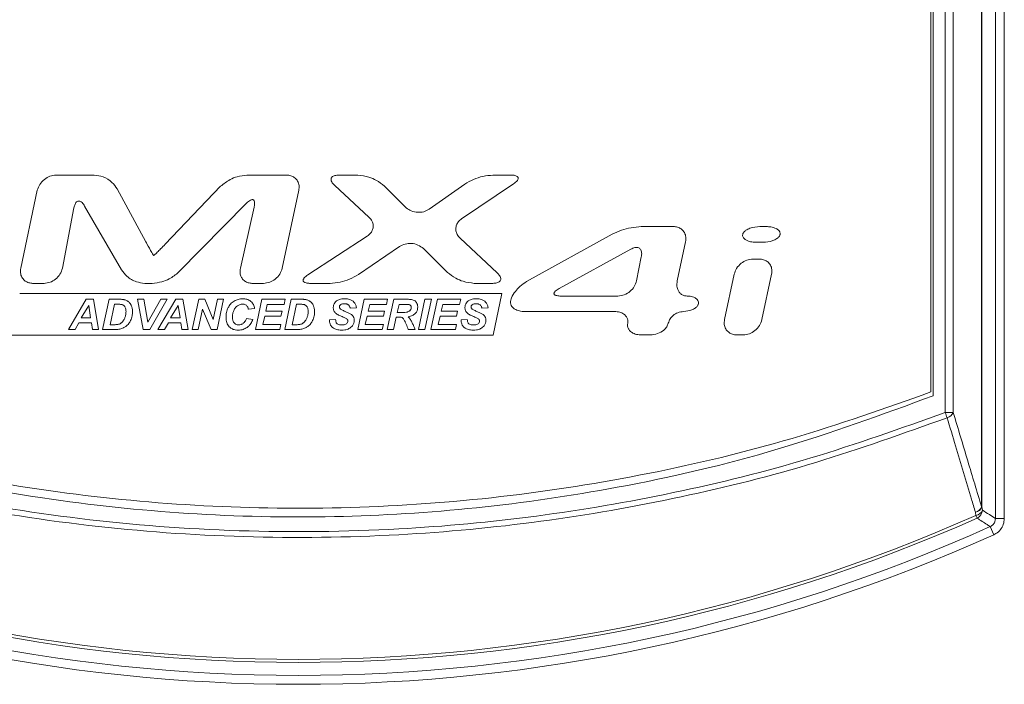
# Model space of a CAD drawing. Header units: millimetres. Extents: x 0 to 2100, y 0 to 1485.
# Tile 43 of 123: x 353 to 422, y 1054 to 1100. Entities that reach past the tile are written whole.
import ezdxf

# ---------------------------------------------------------------- set-up
doc = ezdxf.new("R2010")
doc.units = ezdxf.units.MM
doc.header["$LTSCALE"] = 5

msp = doc.modelspace()

# ---------------------------------------------------------------- linework, layer by layer
at = {"color": 7, "linetype": 'Continuous', "lineweight": 15}
for p, q in [((421.11, 1065.893), (421.11, 1239.731)), ((421.725, 1239.731), (421.725, 1065.893)), ((420.151, 1066.693), (420.151, 1238.796)), ((420.176, 1238.796), (420.176, 1066.693)), ((417.627, 1073.247), (417.627, 1236.829)), ((418.184, 1236.829), (418.184, 1073.247)), ((416.797, 1236.033), (416.797, 1074.405)), ((416.639, 1074.668), (416.639, 1235.607)), ((358.608, 1089.713), (355.962, 1089.713)), ((371.943, 1089.713), (369.195, 1089.713)), ((376.888, 1089.712), (375.579, 1089.712)), ((387.508, 1089.712), (386.26, 1089.712)), ((354.66, 1088.658), (353.512, 1083.257)), ((362.185, 1085.088), (360.199, 1088.764)), ((367.371, 1088.934), (363.524, 1084.918)), ((371.65, 1083.257), (372.797, 1088.658)), ((375.294, 1088.982), (377.657, 1086.806)), ((380.197, 1087.49), (378.73, 1088.951)), ((384.301, 1089.09), (381.841, 1087.351)), ((384.086, 1086.679), (387.692, 1089.11)), ((356.407, 1083.262), (357.2, 1087.437)), ((357.94, 1087.562), (360.49, 1083.137)), ((364.461, 1082.971), (369.177, 1087.762)), ((369.696, 1087.478), (368.744, 1083.255)), ((398.767, 1086.141), (396.545, 1086.141)), ((405.211, 1086.141), (404.774, 1086.141)), ((377.547, 1085.486), (373.422, 1082.793)), ((386.547, 1082.94), (383.981, 1085.339)), ((394.524, 1085.618), (388.598, 1082.329)), ((399.045, 1082.377), (399.621, 1085.087)), ((376.936, 1082.812), (379.781, 1084.758)), ((381.44, 1084.611), (383.12, 1082.959)), ((390.848, 1081.841), (395.82, 1084.574)), ((404.542, 1085.049), (404.979, 1085.049)), ((396.551, 1084.036), (396.217, 1082.379)), ((404.733, 1083.889), (404.295, 1083.889)), ((402.993, 1082.834), (402.323, 1079.685)), ((404.918, 1079.685), (405.586, 1082.834)), ((354.365, 1082.203), (355.127, 1082.203)), ((362.107, 1082.203), (362.626, 1082.203)), ((369.586, 1082.203), (370.347, 1082.203)), ((373.598, 1082.203), (374.968, 1082.203)), ((384.968, 1082.203), (386.256, 1082.203)), ((353.438, 1081.499), (386.877, 1081.499)), ((358.058, 1081.099), (356.827, 1078.998)), ((358.556, 1081.099), (358.058, 1081.099)), ((358.91, 1078.998), (358.556, 1081.099)), ((359.647, 1081.099), (359.191, 1078.998)), ((360.234, 1081.099), (359.647, 1081.099)), ((362.048, 1081.099), (361.601, 1081.099)), ((361.601, 1081.099), (361.991, 1078.998)), ((362.324, 1079.509), (362.048, 1081.099)), ((363.226, 1081.099), (362.324, 1079.509)), ((362.47, 1078.998), (363.67, 1081.099)), ((364.261, 1081.099), (363.029, 1078.998)), ((363.67, 1081.099), (363.226, 1081.099)), ((364.759, 1081.099), (364.261, 1081.099)), ((365.112, 1078.998), (364.759, 1081.099)), ((365.852, 1081.099), (365.398, 1078.998)), ((366.271, 1081.099), (365.852, 1081.099)), ((366.861, 1079.693), (366.271, 1081.099)), ((367.166, 1081.099), (366.861, 1079.693)), ((367.127, 1078.998), (367.582, 1081.099)), ((367.582, 1081.099), (367.166, 1081.099)), ((370.236, 1081.099), (369.781, 1078.998)), ((371.851, 1081.099), (370.236, 1081.099)), ((371.775, 1080.748), (371.851, 1081.099)), ((372.274, 1081.099), (371.818, 1078.998)), ((372.861, 1081.099), (372.274, 1081.099)), ((377.338, 1081.099), (376.883, 1078.998)), ((378.953, 1081.099), (377.338, 1081.099)), ((378.877, 1080.748), (378.953, 1081.099)), ((379.378, 1081.099), (378.922, 1078.997)), ((380.345, 1081.099), (379.378, 1081.099)), ((381.547, 1081.099), (381.091, 1078.998)), ((381.54, 1078.998), (381.995, 1081.099)), ((381.995, 1081.099), (381.547, 1081.099)), ((382.411, 1081.099), (381.956, 1078.998)), ((384.026, 1081.099), (382.411, 1081.099)), ((383.95, 1080.748), (384.026, 1081.099)), ((386.877, 1081.499), (386.267, 1078.607)), ((394.926, 1081.322), (390.982, 1081.322)), ((357.705, 1079.812), (358.231, 1080.657)), ((358.231, 1080.657), (358.357, 1079.812)), ((359.712, 1079.336), (360.018, 1080.752)), ((360.018, 1080.752), (360.278, 1080.752)), ((363.907, 1079.812), (364.433, 1080.657)), ((364.433, 1080.657), (364.56, 1079.812)), ((365.815, 1078.998), (366.121, 1080.41)), ((366.121, 1080.41), (366.71, 1078.998)), ((369.298, 1080.413), (369.727, 1080.454)), ((370.504, 1080.27), (370.608, 1080.748)), ((370.608, 1080.748), (371.775, 1080.748)), ((372.34, 1079.336), (372.646, 1080.752)), ((372.646, 1080.752), (372.906, 1080.752)), ((376.357, 1080.481), (376.787, 1080.5)), ((377.607, 1080.27), (377.711, 1080.748)), ((377.711, 1080.748), (378.877, 1080.748)), ((379.628, 1080.183), (379.75, 1080.747)), ((379.75, 1080.747), (380.242, 1080.747)), ((382.68, 1080.27), (382.784, 1080.748)), ((382.784, 1080.748), (383.95, 1080.748)), ((385.489, 1080.481), (385.919, 1080.5)), ((358.357, 1079.812), (357.705, 1079.812)), ((364.56, 1079.812), (363.907, 1079.812)), ((369.613, 1079.689), (369.161, 1079.755)), ((370.292, 1079.349), (370.429, 1079.919)), ((370.429, 1079.919), (371.557, 1079.919)), ((371.633, 1080.27), (370.504, 1080.27)), ((371.557, 1079.919), (371.633, 1080.27)), ((375.348, 1079.7), (374.922, 1079.679)), ((377.394, 1079.349), (377.531, 1079.919)), ((377.531, 1079.919), (378.659, 1079.919)), ((378.734, 1080.27), (377.607, 1080.27)), ((378.659, 1079.919), (378.734, 1080.27)), ((379.371, 1078.997), (379.559, 1079.868)), ((379.559, 1079.868), (379.742, 1079.868)), ((379.865, 1080.183), (379.628, 1080.183)), ((382.467, 1079.349), (382.604, 1079.919)), ((382.604, 1079.919), (383.732, 1079.919)), ((383.807, 1080.27), (382.68, 1080.27)), ((383.732, 1079.919), (383.807, 1080.27)), ((384.481, 1079.7), (384.054, 1079.679)), ((388.403, 1080.253), (394.698, 1080.253)), ((356.827, 1078.998), (357.287, 1078.998)), ((357.287, 1078.998), (357.549, 1079.462)), ((357.549, 1079.462), (358.412, 1079.462)), ((358.412, 1079.462), (358.485, 1078.998)), ((358.485, 1078.998), (358.91, 1078.998)), ((359.191, 1078.998), (359.959, 1078.998)), ((359.94, 1079.336), (359.712, 1079.336)), ((361.991, 1078.998), (362.47, 1078.998)), ((363.029, 1078.998), (363.49, 1078.998)), ((363.49, 1078.998), (363.751, 1079.462)), ((363.751, 1079.462), (364.615, 1079.462)), ((364.615, 1079.462), (364.687, 1078.998)), ((364.687, 1078.998), (365.112, 1078.998)), ((365.398, 1078.998), (365.815, 1078.998)), ((366.71, 1078.998), (367.127, 1078.998)), ((369.781, 1078.998), (371.482, 1078.998)), ((371.56, 1079.349), (370.292, 1079.349)), ((371.482, 1078.998), (371.56, 1079.349)), ((371.818, 1078.998), (372.586, 1078.998)), ((372.567, 1079.336), (372.34, 1079.336)), ((376.883, 1078.998), (378.585, 1078.998)), ((378.662, 1079.349), (377.394, 1079.349)), ((378.585, 1078.998), (378.662, 1079.349)), ((378.922, 1078.997), (379.371, 1078.997)), ((380.388, 1078.997), (380.87, 1078.997)), ((381.091, 1078.998), (381.54, 1078.998)), ((381.956, 1078.998), (383.657, 1078.998)), ((383.734, 1079.349), (382.467, 1079.349)), ((383.657, 1078.998), (383.734, 1079.349)), ((386.267, 1078.607), (352.829, 1078.607)), ((396.51, 1078.631), (397.171, 1078.631)), ((403.177, 1078.631), (403.615, 1078.631)), ((417.627, 1073.247), (418.184, 1073.247)), ((420.151, 1066.693), (420.176, 1066.693)), ((420.207, 1066.478), (420.176, 1066.693)), ((419.724, 1066.326), (419.754, 1066.111)), ((419.841, 1065.915), (419.754, 1066.111)), ((421.001, 1064.771), (420.748, 1065.332)), ((421.725, 1065.893), (421.11, 1065.893))]:
    msp.add_line(p, q, dxfattribs=at)
for centre, radius, start, end in [((408.574, 1069.763), 9.7, 18.75025, 21.04703), ((417.565, 1073.536), 0.683, 286.55762, 334.95494), ((419.531, 1066.982), 0.685, 286.37609, 334.94935), ((419.634, 1066.897), 0.579, 278.87733, 339.26927), ((372.764, 1171.687), 115.562, 246.00671, 293.99329), ((419.665, 1066.683), 0.579, 278.86656, 339.26947), ((419.57, 1066.491), 0.636, 295.19854, 358.79476), ((372.764, 1171.687), 116.679, 245.71672, 294.28328), ((372.764, 1171.687), 115.776, 246.00671, 293.99329), ((372.764, 1171.687), 117.295, 245.71672, 294.28328)]:
    msp.add_arc(centre, radius, start, end, dxfattribs=at)
for points, knots in [([(355.962, 1089.713), (355.815, 1089.696), (355.523, 1089.662), (355.13, 1089.424), (354.806, 1089.092), (354.707, 1088.798), (354.66, 1088.658)], [0, 0, 0, 0, 0.243876, 0.486481, 0.754327, 1, 1, 1, 1]), ([(360.199, 1088.764), (360.088, 1088.917), (359.833, 1089.268), (359.264, 1089.617), (358.815, 1089.682), (358.608, 1089.713)], [0, 0, 0, 0, 0.295177, 0.674399, 1, 1, 1, 1]), ([(369.195, 1089.713), (368.97, 1089.685), (368.565, 1089.637), (367.933, 1089.381), (367.582, 1089.101), (367.371, 1088.934)], [0, 0, 0, 0, 0.336142, 0.6028044, 1, 1, 1, 1]), ([(372.797, 1088.658), (372.811, 1088.766), (372.838, 1088.984), (372.737, 1089.29), (372.548, 1089.519), (372.307, 1089.66), (372.097, 1089.709), (371.974, 1089.712), (371.943, 1089.713)], [0, 0, 0, 0, 0.207122, 0.415502, 0.594942, 0.764003, 0.941341, 1, 1, 1, 1]), ([(375.579, 1089.712), (375.485, 1089.708), (375.35, 1089.702), (375.184, 1089.643), (375.095, 1089.579), (375.046, 1089.499), (375.03, 1089.415), (375.048, 1089.303), (375.131, 1089.145), (375.232, 1089.045), (375.294, 1088.982)], [0, 0, 0, 0, 0.233468, 0.334879, 0.437357, 0.500771, 0.564264, 0.64624, 0.780236, 1, 1, 1, 1]), ([(378.73, 1088.951), (378.551, 1089.093), (378.225, 1089.349), (377.596, 1089.62), (377.149, 1089.678), (376.888, 1089.712)], [0, 0, 0, 0, 0.3365382, 0.6119298, 1, 1, 1, 1]), ([(386.26, 1089.712), (386.027, 1089.69), (385.569, 1089.645), (384.903, 1089.434), (384.504, 1089.205), (384.301, 1089.09)], [0, 0, 0, 0, 0.3370747, 0.6637315, 1, 1, 1, 1]), ([(387.692, 1089.11), (387.79, 1089.18), (387.911, 1089.266), (387.998, 1089.411), (388.015, 1089.476), (388.011, 1089.531), (387.988, 1089.58), (387.937, 1089.63), (387.803, 1089.693), (387.65, 1089.71), (387.533, 1089.712), (387.508, 1089.712)], [0, 0, 0, 0, 0.318594, 0.392546, 0.451066, 0.494872, 0.538788, 0.593528, 0.684419, 0.933054, 1, 1, 1, 1]), ([(357.2, 1087.437), (357.221, 1087.526), (357.25, 1087.655), (357.335, 1087.805), (357.411, 1087.881), (357.493, 1087.914), (357.571, 1087.915), (357.667, 1087.882), (357.807, 1087.772), (357.887, 1087.647), (357.94, 1087.562)], [0, 0, 0, 0, 0.229938, 0.332025, 0.435245, 0.494523, 0.553927, 0.628019, 0.747799, 1, 1, 1, 1]), ([(369.177, 1087.762), (369.263, 1087.845), (369.367, 1087.945), (369.522, 1088.008), (369.586, 1088.015), (369.638, 1088), (369.676, 1087.972), (369.71, 1087.919), (369.742, 1087.789), (369.728, 1087.634), (369.703, 1087.515), (369.696, 1087.478)], [0, 0, 0, 0, 0.322147, 0.388968, 0.456488, 0.495393, 0.534393, 0.583445, 0.66561, 0.896453, 1, 1, 1, 1]), ([(381.841, 1087.351), (381.717, 1087.283), (381.47, 1087.147), (381.028, 1087.112), (380.606, 1087.2), (380.331, 1087.362), (380.215, 1087.472), (380.197, 1087.49)], [0, 0, 0, 0, 0.23698, 0.472939, 0.729816, 0.956962, 1, 1, 1, 1]), ([(377.657, 1086.806), (377.742, 1086.712), (377.886, 1086.551), (377.966, 1086.254), (377.946, 1085.992), (377.838, 1085.753), (377.693, 1085.589), (377.584, 1085.513), (377.547, 1085.486)], [0, 0, 0, 0, 0.243123, 0.412229, 0.581737, 0.742787, 0.912341, 1, 1, 1, 1]), ([(383.981, 1085.339), (383.907, 1085.42), (383.772, 1085.57), (383.678, 1085.855), (383.683, 1086.13), (383.784, 1086.383), (383.93, 1086.564), (384.044, 1086.648), (384.086, 1086.679)], [0, 0, 0, 0, 0.2078286, 0.3845223, 0.5617001, 0.7277279, 0.8989904, 1, 1, 1, 1]), ([(396.545, 1086.141), (396.31, 1086.122), (395.844, 1086.084), (395.161, 1085.907), (394.738, 1085.715), (394.524, 1085.618)], [0, 0, 0, 0, 0.337339, 0.665481, 1, 1, 1, 1]), ([(399.621, 1085.087), (399.634, 1085.195), (399.662, 1085.412), (399.561, 1085.717), (399.373, 1085.946), (399.132, 1086.088), (398.922, 1086.137), (398.798, 1086.14), (398.767, 1086.141)], [0, 0, 0, 0, 0.206714, 0.414667, 0.59414, 0.763455, 0.940946, 1, 1, 1, 1]), ([(404.774, 1086.141), (404.539, 1086.121), (404.2, 1086.093), (403.836, 1085.917), (403.675, 1085.782), (403.603, 1085.677), (403.585, 1085.615), (403.58, 1085.595)], [0, 0, 0, 0, 0.503813, 0.729809, 0.861499, 0.954253, 1, 1, 1, 1]), ([(406.173, 1085.595), (406.177, 1085.627), (406.184, 1085.692), (406.147, 1085.796), (406.056, 1085.91), (405.851, 1086.041), (405.553, 1086.126), (405.318, 1086.136), (405.211, 1086.141)], [0, 0, 0, 0, 0.078567, 0.157139, 0.260056, 0.427619, 0.741075, 1, 1, 1, 1]), ([(362.737, 1084.14), (362.736, 1084.14), (362.735, 1084.14), (362.731, 1084.143), (362.719, 1084.157), (362.675, 1084.221), (362.516, 1084.485), (362.347, 1084.788), (362.21, 1085.041), (362.185, 1085.088)], [0, 0, 0, 0, 0.000838, 0.003057, 0.013176, 0.053323, 0.213632, 0.854641, 1, 1, 1, 1]), ([(403.58, 1085.595), (403.576, 1085.562), (403.569, 1085.497), (403.606, 1085.394), (403.697, 1085.28), (403.902, 1085.149), (404.2, 1085.064), (404.435, 1085.054), (404.542, 1085.049)], [0, 0, 0, 0, 0.078539, 0.157086, 0.259878, 0.427224, 0.740517, 1, 1, 1, 1]), ([(404.979, 1085.049), (405.213, 1085.069), (405.553, 1085.097), (405.917, 1085.273), (406.078, 1085.408), (406.151, 1085.513), (406.168, 1085.575), (406.173, 1085.595)], [0, 0, 0, 0, 0.503486, 0.729745, 0.862036, 0.955325, 1, 1, 1, 1]), ([(363.524, 1084.918), (363.421, 1084.811), (363.241, 1084.625), (363.023, 1084.404), (362.887, 1084.271), (362.818, 1084.206), (362.78, 1084.172), (362.759, 1084.154), (362.748, 1084.146), (362.742, 1084.142), (362.739, 1084.14), (362.737, 1084.14), (362.737, 1084.14)], [0, 0, 0, 0, 0.40164, 0.70035, 0.841111, 0.916876, 0.957313, 0.97869, 0.989858, 0.995607, 0.998512, 1, 1, 1, 1]), ([(379.781, 1084.758), (379.909, 1084.826), (380.164, 1084.961), (380.615, 1084.987), (381.069, 1084.896), (381.317, 1084.705), (381.44, 1084.611)], [0, 0, 0, 0, 0.240827, 0.480486, 0.743599, 1, 1, 1, 1]), ([(395.82, 1084.574), (395.913, 1084.618), (396.046, 1084.683), (396.239, 1084.7), (396.364, 1084.674), (396.46, 1084.608), (396.531, 1084.511), (396.58, 1084.348), (396.577, 1084.181), (396.557, 1084.068), (396.551, 1084.036)], [0, 0, 0, 0, 0.238766, 0.344338, 0.450852, 0.53157, 0.612158, 0.729318, 0.92548, 1, 1, 1, 1]), ([(404.295, 1083.889), (404.149, 1083.872), (403.856, 1083.838), (403.462, 1083.601), (403.139, 1083.268), (403.04, 1082.975), (402.993, 1082.834)], [0, 0, 0, 0, 0.244238, 0.487225, 0.755078, 1, 1, 1, 1]), ([(405.586, 1082.834), (405.6, 1082.943), (405.627, 1083.16), (405.527, 1083.467), (405.338, 1083.695), (405.097, 1083.836), (404.888, 1083.885), (404.764, 1083.888), (404.733, 1083.889)], [0, 0, 0, 0, 0.207243, 0.41576, 0.594963, 0.763764, 0.940989, 1, 1, 1, 1]), ([(353.512, 1083.257), (353.498, 1083.149), (353.471, 1082.932), (353.571, 1082.626), (353.759, 1082.397), (354, 1082.256), (354.21, 1082.207), (354.334, 1082.204), (354.365, 1082.203)], [0, 0, 0, 0, 0.206792, 0.414838, 0.594083, 0.763109, 0.940461, 1, 1, 1, 1]), ([(355.127, 1082.203), (355.27, 1082.219), (355.556, 1082.252), (355.94, 1082.483), (356.263, 1082.815), (356.359, 1083.113), (356.407, 1083.262)], [0, 0, 0, 0, 0.2398155, 0.4784933, 0.7401243, 1, 1, 1, 1]), ([(360.49, 1083.137), (360.611, 1082.981), (360.888, 1082.623), (361.47, 1082.289), (361.915, 1082.229), (362.107, 1082.203)], [0, 0, 0, 0, 0.305796, 0.699354, 1, 1, 1, 1]), ([(368.744, 1083.255), (368.729, 1083.147), (368.699, 1082.93), (368.797, 1082.624), (368.983, 1082.396), (369.22, 1082.256), (369.429, 1082.207), (369.553, 1082.204), (369.586, 1082.203)], [0, 0, 0, 0, 0.2078839, 0.4171356, 0.5948731, 0.7614349, 0.936775, 1, 1, 1, 1]), ([(370.347, 1082.203), (370.494, 1082.22), (370.786, 1082.253), (371.179, 1082.491), (371.503, 1082.823), (371.602, 1083.117), (371.65, 1083.257)], [0, 0, 0, 0, 0.243855, 0.486429, 0.754414, 1, 1, 1, 1]), ([(362.626, 1082.203), (362.852, 1082.23), (363.261, 1082.278), (363.896, 1082.532), (364.251, 1082.808), (364.461, 1082.971)], [0, 0, 0, 0, 0.336147, 0.607801, 1, 1, 1, 1]), ([(373.422, 1082.793), (373.324, 1082.724), (373.203, 1082.64), (373.114, 1082.499), (373.094, 1082.437), (373.097, 1082.383), (373.117, 1082.336), (373.164, 1082.289), (373.286, 1082.227), (373.44, 1082.206), (373.561, 1082.204), (373.598, 1082.203)], [0, 0, 0, 0, 0.320047, 0.391282, 0.450159, 0.492415, 0.534805, 0.586204, 0.670518, 0.898917, 1, 1, 1, 1]), ([(374.968, 1082.203), (375.201, 1082.225), (375.66, 1082.268), (376.328, 1082.475), (376.731, 1082.699), (376.936, 1082.812)], [0, 0, 0, 0, 0.33683, 0.663852, 1, 1, 1, 1]), ([(383.12, 1082.959), (383.3, 1082.819), (383.63, 1082.563), (384.261, 1082.294), (384.708, 1082.237), (384.968, 1082.203)], [0, 0, 0, 0, 0.336299, 0.614251, 1, 1, 1, 1]), ([(386.256, 1082.203), (386.351, 1082.207), (386.487, 1082.213), (386.653, 1082.274), (386.743, 1082.339), (386.792, 1082.421), (386.808, 1082.507), (386.788, 1082.622), (386.705, 1082.779), (386.607, 1082.879), (386.547, 1082.94)], [0, 0, 0, 0, 0.23394, 0.335534, 0.438194, 0.502591, 0.567052, 0.651163, 0.789188, 1, 1, 1, 1]), ([(396.217, 1082.379), (396.172, 1082.241), (396.083, 1081.964), (395.777, 1081.63), (395.388, 1081.378), (395.078, 1081.34), (394.926, 1081.322)], [0, 0, 0, 0, 0.241403, 0.481574, 0.746326, 1, 1, 1, 1]), ([(399.723, 1081.322), (399.646, 1081.328), (399.493, 1081.342), (399.292, 1081.456), (399.14, 1081.628), (399.034, 1081.869), (399.004, 1082.13), (399.034, 1082.308), (399.045, 1082.377)], [0, 0, 0, 0, 0.157881, 0.316306, 0.466179, 0.626008, 0.855653, 1, 1, 1, 1]), ([(388.598, 1082.329), (388.436, 1082.222), (388.146, 1082.029), (387.797, 1081.642), (387.573, 1081.316), (387.508, 1081.089), (387.49, 1081.029)], [0, 0, 0, 0, 0.333206, 0.595736, 0.892736, 1, 1, 1, 1]), ([(390.982, 1081.322), (390.881, 1081.325), (390.74, 1081.328), (390.59, 1081.377), (390.532, 1081.416), (390.504, 1081.45), (390.493, 1081.488), (390.496, 1081.529), (390.52, 1081.588), (390.626, 1081.712), (390.751, 1081.786), (390.848, 1081.841)], [0, 0, 0, 0, 0.284967, 0.393205, 0.437304, 0.481847, 0.513644, 0.545379, 0.595004, 0.689795, 1, 1, 1, 1]), ([(360.547, 1081.092), (360.527, 1081.093), (360.464, 1081.098), (360.36, 1081.099), (360.276, 1081.099), (360.234, 1081.099)], [0, 0, 0, 0, 0.19574, 0.597777, 1, 1, 1, 1]), ([(360.789, 1081.039), (360.767, 1081.046), (360.724, 1081.061), (360.644, 1081.08), (360.584, 1081.087), (360.547, 1081.092)], [0, 0, 0, 0, 0.274091, 0.548106, 1, 1, 1, 1]), ([(360.982, 1080.926), (360.967, 1080.938), (360.937, 1080.961), (360.874, 1081.002), (360.823, 1081.024), (360.789, 1081.039)], [0, 0, 0, 0, 0.252809, 0.50563, 1, 1, 1, 1]), ([(368.899, 1081.134), (368.846, 1081.132), (368.741, 1081.128), (368.54, 1081.088), (368.404, 1081.021), (368.316, 1080.977)], [0, 0, 0, 0, 0.2587902, 0.5176726, 1, 1, 1, 1]), ([(369.471, 1080.952), (369.422, 1080.987), (369.299, 1081.075), (369.096, 1081.127), (368.951, 1081.132), (368.899, 1081.134)], [0, 0, 0, 0, 0.291007, 0.740113, 1, 1, 1, 1]), ([(373.175, 1081.092), (373.154, 1081.093), (373.092, 1081.098), (372.987, 1081.099), (372.903, 1081.099), (372.861, 1081.099)], [0, 0, 0, 0, 0.195762, 0.597788, 1, 1, 1, 1]), ([(373.416, 1081.039), (373.395, 1081.046), (373.352, 1081.061), (373.271, 1081.08), (373.212, 1081.087), (373.175, 1081.092)], [0, 0, 0, 0, 0.274119, 0.548163, 1, 1, 1, 1]), ([(373.609, 1080.926), (373.594, 1080.938), (373.565, 1080.961), (373.502, 1081.002), (373.45, 1081.024), (373.416, 1081.039)], [0, 0, 0, 0, 0.252829, 0.505669, 1, 1, 1, 1]), ([(375.962, 1081.135), (375.899, 1081.133), (375.785, 1081.129), (375.595, 1081.088), (375.463, 1081.026), (375.394, 1080.967), (375.385, 1080.96)], [0, 0, 0, 0, 0.307767, 0.556153, 0.946024, 1, 1, 1, 1]), ([(376.556, 1080.961), (376.502, 1080.997), (376.365, 1081.09), (376.152, 1081.13), (376.007, 1081.133), (375.962, 1081.135)], [0, 0, 0, 0, 0.307954, 0.783787, 1, 1, 1, 1]), ([(380.734, 1081.049), (380.694, 1081.061), (380.61, 1081.084), (380.479, 1081.097), (380.39, 1081.098), (380.345, 1081.099)], [0, 0, 0, 0, 0.318936, 0.658116, 1, 1, 1, 1]), ([(380.958, 1080.868), (380.943, 1080.889), (380.914, 1080.931), (380.842, 1080.999), (380.777, 1081.029), (380.734, 1081.049)], [0, 0, 0, 0, 0.2685363, 0.5188455, 1, 1, 1, 1]), ([(385.094, 1081.135), (385.031, 1081.133), (384.917, 1081.129), (384.727, 1081.088), (384.596, 1081.026), (384.526, 1080.967), (384.518, 1080.96)], [0, 0, 0, 0, 0.308315, 0.556235, 0.945193, 1, 1, 1, 1]), ([(385.688, 1080.961), (385.634, 1080.997), (385.497, 1081.09), (385.284, 1081.13), (385.14, 1081.133), (385.094, 1081.135)], [0, 0, 0, 0, 0.308134, 0.78344, 1, 1, 1, 1]), ([(387.49, 1081.029), (387.483, 1080.968), (387.468, 1080.847), (387.526, 1080.671), (387.647, 1080.504), (387.865, 1080.349), (388.136, 1080.264), (388.329, 1080.256), (388.403, 1080.253)], [0, 0, 0, 0, 0.131874, 0.264061, 0.392216, 0.578168, 0.836959, 1, 1, 1, 1]), ([(400.511, 1080.787), (400.515, 1080.827), (400.523, 1080.907), (400.473, 1081.028), (400.365, 1081.149), (400.153, 1081.268), (399.922, 1081.317), (399.763, 1081.321), (399.723, 1081.322)], [0, 0, 0, 0, 0.110603, 0.221249, 0.353158, 0.555396, 0.887967, 1, 1, 1, 1]), ([(360.278, 1080.752), (360.311, 1080.752), (360.374, 1080.751), (360.466, 1080.746), (360.524, 1080.733), (360.553, 1080.726)], [0, 0, 0, 0, 0.357494, 0.676937, 1, 1, 1, 1]), ([(360.553, 1080.726), (360.574, 1080.718), (360.631, 1080.694), (360.693, 1080.639), (360.727, 1080.592), (360.738, 1080.577)], [0, 0, 0, 0, 0.281042, 0.759495, 1, 1, 1, 1]), ([(360.738, 1080.577), (360.756, 1080.543), (360.791, 1080.474), (360.81, 1080.358), (360.812, 1080.28), (360.813, 1080.241)], [0, 0, 0, 0, 0.324997, 0.658505, 1, 1, 1, 1]), ([(361.132, 1080.752), (361.121, 1080.769), (361.099, 1080.802), (361.051, 1080.863), (361.009, 1080.901), (360.982, 1080.926)], [0, 0, 0, 0, 0.259783, 0.519592, 1, 1, 1, 1]), ([(361.229, 1080.517), (361.223, 1080.539), (361.211, 1080.584), (361.181, 1080.663), (361.151, 1080.718), (361.132, 1080.752)], [0, 0, 0, 0, 0.269657, 0.539357, 1, 1, 1, 1]), ([(361.264, 1080.228), (361.263, 1080.254), (361.262, 1080.306), (361.254, 1080.404), (361.239, 1080.473), (361.229, 1080.517)], [0, 0, 0, 0, 0.269288, 0.538605, 1, 1, 1, 1]), ([(367.898, 1080.522), (367.873, 1080.468), (367.823, 1080.359), (367.762, 1080.14), (367.753, 1079.973), (367.747, 1079.867)], [0, 0, 0, 0, 0.264387, 0.528764, 1, 1, 1, 1]), ([(368.316, 1080.977), (368.269, 1080.946), (368.176, 1080.885), (368.025, 1080.738), (367.947, 1080.606), (367.898, 1080.522)], [0, 0, 0, 0, 0.267443, 0.534919, 1, 1, 1, 1]), ([(368.188, 1079.85), (368.19, 1079.892), (368.192, 1079.976), (368.219, 1080.133), (368.259, 1080.242), (368.285, 1080.313)], [0, 0, 0, 0, 0.264131, 0.528233, 1, 1, 1, 1]), ([(368.285, 1080.313), (368.302, 1080.351), (368.337, 1080.427), (368.416, 1080.549), (368.496, 1080.614), (368.543, 1080.653)], [0, 0, 0, 0, 0.290405, 0.581164, 1, 1, 1, 1]), ([(368.543, 1080.653), (368.57, 1080.67), (368.626, 1080.704), (368.741, 1080.75), (368.831, 1080.757), (368.889, 1080.762)], [0, 0, 0, 0, 0.264441, 0.52906, 1, 1, 1, 1]), ([(368.889, 1080.762), (368.918, 1080.761), (368.971, 1080.759), (369.066, 1080.739), (369.124, 1080.703), (369.161, 1080.68)], [0, 0, 0, 0, 0.294549, 0.550253, 1, 1, 1, 1]), ([(369.161, 1080.68), (369.183, 1080.657), (369.24, 1080.6), (369.278, 1080.503), (369.293, 1080.435), (369.298, 1080.413)], [0, 0, 0, 0, 0.311128, 0.786841, 1, 1, 1, 1]), ([(369.727, 1080.454), (369.719, 1080.506), (369.696, 1080.641), (369.61, 1080.819), (369.51, 1080.914), (369.471, 1080.952)], [0, 0, 0, 0, 0.277952, 0.716333, 1, 1, 1, 1]), ([(372.906, 1080.752), (372.939, 1080.752), (373.001, 1080.751), (373.094, 1080.746), (373.152, 1080.733), (373.181, 1080.726)], [0, 0, 0, 0, 0.357534, 0.676957, 1, 1, 1, 1]), ([(373.181, 1080.726), (373.202, 1080.718), (373.258, 1080.694), (373.321, 1080.639), (373.354, 1080.592), (373.366, 1080.577)], [0, 0, 0, 0, 0.281061, 0.7595045, 1, 1, 1, 1]), ([(373.366, 1080.577), (373.383, 1080.543), (373.418, 1080.474), (373.437, 1080.358), (373.44, 1080.28), (373.441, 1080.241)], [0, 0, 0, 0, 0.324999, 0.658507, 1, 1, 1, 1]), ([(373.759, 1080.752), (373.748, 1080.769), (373.726, 1080.802), (373.679, 1080.863), (373.637, 1080.901), (373.609, 1080.926)], [0, 0, 0, 0, 0.259777, 0.519586, 1, 1, 1, 1]), ([(373.857, 1080.517), (373.851, 1080.539), (373.838, 1080.584), (373.808, 1080.663), (373.778, 1080.718), (373.759, 1080.752)], [0, 0, 0, 0, 0.269661, 0.539365, 1, 1, 1, 1]), ([(373.891, 1080.228), (373.891, 1080.254), (373.89, 1080.306), (373.881, 1080.404), (373.866, 1080.473), (373.857, 1080.517)], [0, 0, 0, 0, 0.269289, 0.538606, 1, 1, 1, 1]), ([(375.385, 1080.96), (375.354, 1080.929), (375.278, 1080.855), (375.2, 1080.702), (375.191, 1080.581), (375.186, 1080.52)], [0, 0, 0, 0, 0.26779, 0.636766, 1, 1, 1, 1]), ([(375.186, 1080.52), (375.187, 1080.495), (375.189, 1080.444), (375.206, 1080.352), (375.235, 1080.292), (375.253, 1080.255)], [0, 0, 0, 0, 0.275653, 0.551495, 1, 1, 1, 1]), ([(375.614, 1080.57), (375.615, 1080.585), (375.617, 1080.622), (375.64, 1080.675), (375.671, 1080.71), (375.69, 1080.726), (375.694, 1080.729)], [0, 0, 0, 0, 0.2515614, 0.5886699, 0.9259427, 1, 1, 1, 1]), ([(375.687, 1080.421), (375.676, 1080.431), (375.65, 1080.455), (375.62, 1080.506), (375.616, 1080.548), (375.614, 1080.57)], [0, 0, 0, 0, 0.259332, 0.620655, 1, 1, 1, 1]), ([(376.009, 1080.256), (375.968, 1080.274), (375.892, 1080.307), (375.782, 1080.358), (375.719, 1080.4), (375.687, 1080.421)], [0, 0, 0, 0, 0.3728686, 0.6851058, 1, 1, 1, 1]), ([(375.694, 1080.729), (375.722, 1080.745), (375.776, 1080.776), (375.868, 1080.789), (375.928, 1080.791), (375.959, 1080.792)], [0, 0, 0, 0, 0.3430091, 0.6676198, 1, 1, 1, 1]), ([(375.959, 1080.792), (375.991, 1080.791), (376.049, 1080.789), (376.141, 1080.771), (376.205, 1080.743), (376.239, 1080.716), (376.244, 1080.712)], [0, 0, 0, 0, 0.313957, 0.577014, 0.931084, 1, 1, 1, 1]), ([(376.244, 1080.712), (376.263, 1080.694), (376.306, 1080.651), (376.344, 1080.569), (376.353, 1080.508), (376.357, 1080.481)], [0, 0, 0, 0, 0.2908871, 0.6941131, 1, 1, 1, 1]), ([(376.787, 1080.5), (376.781, 1080.548), (376.766, 1080.666), (376.691, 1080.832), (376.598, 1080.921), (376.556, 1080.961)], [0, 0, 0, 0, 0.273254, 0.673772, 1, 1, 1, 1]), ([(380.242, 1080.747), (380.275, 1080.747), (380.335, 1080.746), (380.423, 1080.74), (380.474, 1080.722), (380.5, 1080.713)], [0, 0, 0, 0, 0.379501, 0.685888, 1, 1, 1, 1]), ([(380.529, 1080.355), (380.516, 1080.339), (380.489, 1080.307), (380.428, 1080.26), (380.377, 1080.238), (380.345, 1080.224)], [0, 0, 0, 0, 0.274432, 0.542111, 1, 1, 1, 1]), ([(380.5, 1080.713), (380.519, 1080.7), (380.556, 1080.674), (380.591, 1080.611), (380.594, 1080.565), (380.596, 1080.541)], [0, 0, 0, 0, 0.3290453, 0.6606408, 1, 1, 1, 1]), ([(380.596, 1080.541), (380.595, 1080.523), (380.592, 1080.472), (380.566, 1080.408), (380.539, 1080.368), (380.529, 1080.355)], [0, 0, 0, 0, 0.277677, 0.761755, 1, 1, 1, 1]), ([(380.877, 1080.107), (380.906, 1080.141), (380.977, 1080.225), (381.035, 1080.381), (381.041, 1080.497), (381.044, 1080.548)], [0, 0, 0, 0, 0.278824, 0.681696, 1, 1, 1, 1]), ([(381.044, 1080.548), (381.042, 1080.58), (381.04, 1080.642), (381.019, 1080.753), (380.981, 1080.824), (380.958, 1080.868)], [0, 0, 0, 0, 0.280516, 0.561312, 1, 1, 1, 1]), ([(384.518, 1080.96), (384.486, 1080.929), (384.411, 1080.855), (384.333, 1080.703), (384.323, 1080.581), (384.318, 1080.52)], [0, 0, 0, 0, 0.267885, 0.635395, 1, 1, 1, 1]), ([(384.318, 1080.52), (384.319, 1080.495), (384.321, 1080.444), (384.338, 1080.352), (384.367, 1080.292), (384.385, 1080.255)], [0, 0, 0, 0, 0.2757048, 0.5516033, 1, 1, 1, 1]), ([(384.747, 1080.57), (384.748, 1080.585), (384.75, 1080.622), (384.772, 1080.675), (384.803, 1080.71), (384.822, 1080.726), (384.826, 1080.729)], [0, 0, 0, 0, 0.252114, 0.590781, 0.929398, 1, 1, 1, 1]), ([(384.819, 1080.421), (384.809, 1080.431), (384.783, 1080.454), (384.755, 1080.502), (384.747, 1080.545), (384.747, 1080.567), (384.747, 1080.57)], [0, 0, 0, 0, 0.253972, 0.607299, 0.956514, 1, 1, 1, 1]), ([(385.142, 1080.256), (385.1, 1080.274), (385.024, 1080.307), (384.914, 1080.358), (384.851, 1080.4), (384.819, 1080.421)], [0, 0, 0, 0, 0.3730528, 0.6851812, 1, 1, 1, 1]), ([(384.826, 1080.729), (384.854, 1080.745), (384.908, 1080.776), (385, 1080.79), (385.061, 1080.791), (385.091, 1080.792)], [0, 0, 0, 0, 0.343657, 0.667965, 1, 1, 1, 1]), ([(385.091, 1080.792), (385.123, 1080.791), (385.181, 1080.789), (385.281, 1080.771), (385.34, 1080.734), (385.377, 1080.712)], [0, 0, 0, 0, 0.312673, 0.578118, 1, 1, 1, 1]), ([(385.377, 1080.712), (385.395, 1080.694), (385.439, 1080.651), (385.476, 1080.569), (385.485, 1080.507), (385.489, 1080.481)], [0, 0, 0, 0, 0.291197, 0.694759, 1, 1, 1, 1]), ([(385.919, 1080.5), (385.913, 1080.548), (385.898, 1080.666), (385.823, 1080.832), (385.73, 1080.921), (385.688, 1080.961)], [0, 0, 0, 0, 0.273178, 0.671676, 1, 1, 1, 1]), ([(399.495, 1080.253), (399.687, 1080.272), (399.971, 1080.3), (400.282, 1080.469), (400.433, 1080.609), (400.494, 1080.721), (400.508, 1080.776), (400.511, 1080.787)], [0, 0, 0, 0, 0.470144, 0.69374, 0.859063, 0.972437, 1, 1, 1, 1]), ([(360.723, 1079.785), (360.707, 1079.753), (360.675, 1079.689), (360.605, 1079.581), (360.54, 1079.515), (360.5, 1079.475)], [0, 0, 0, 0, 0.278607, 0.557329, 1, 1, 1, 1]), ([(360.813, 1080.241), (360.812, 1080.197), (360.81, 1080.109), (360.788, 1079.954), (360.747, 1079.849), (360.723, 1079.785)], [0, 0, 0, 0, 0.2807272, 0.5616021, 1, 1, 1, 1]), ([(360.791, 1079.207), (360.829, 1079.239), (360.905, 1079.302), (361.023, 1079.439), (361.088, 1079.553), (361.129, 1079.625)], [0, 0, 0, 0, 0.2732453, 0.5463752, 1, 1, 1, 1]), ([(361.129, 1079.625), (361.152, 1079.676), (361.2, 1079.78), (361.252, 1079.982), (361.259, 1080.133), (361.264, 1080.228)], [0, 0, 0, 0, 0.273437, 0.546771, 1, 1, 1, 1]), ([(367.747, 1079.867), (367.75, 1079.793), (367.757, 1079.608), (367.828, 1079.367), (367.935, 1079.237), (367.972, 1079.192)], [0, 0, 0, 0, 0.305056, 0.763542, 1, 1, 1, 1]), ([(368.314, 1079.461), (368.288, 1079.495), (368.226, 1079.578), (368.193, 1079.718), (368.189, 1079.814), (368.188, 1079.85)], [0, 0, 0, 0, 0.305818, 0.741013, 1, 1, 1, 1]), ([(369.161, 1079.755), (369.148, 1079.719), (369.122, 1079.649), (369.056, 1079.534), (368.987, 1079.47), (368.945, 1079.432)], [0, 0, 0, 0, 0.2868761, 0.5723348, 1, 1, 1, 1]), ([(369.216, 1079.148), (369.266, 1079.187), (369.362, 1079.264), (369.504, 1079.443), (369.571, 1079.593), (369.613, 1079.689)], [0, 0, 0, 0, 0.279187, 0.539769, 1, 1, 1, 1]), ([(373.35, 1079.785), (373.334, 1079.753), (373.302, 1079.689), (373.232, 1079.581), (373.167, 1079.515), (373.127, 1079.475)], [0, 0, 0, 0, 0.2786179, 0.5573497, 1, 1, 1, 1]), ([(373.441, 1080.241), (373.44, 1080.197), (373.437, 1080.109), (373.415, 1079.954), (373.375, 1079.849), (373.35, 1079.785)], [0, 0, 0, 0, 0.2807287, 0.561605, 1, 1, 1, 1]), ([(373.418, 1079.207), (373.456, 1079.239), (373.532, 1079.302), (373.651, 1079.439), (373.716, 1079.553), (373.756, 1079.625)], [0, 0, 0, 0, 0.2732566, 0.5463977, 1, 1, 1, 1]), ([(373.756, 1079.625), (373.78, 1079.676), (373.827, 1079.78), (373.879, 1079.982), (373.887, 1080.133), (373.891, 1080.228)], [0, 0, 0, 0, 0.273439, 0.546774, 1, 1, 1, 1]), ([(374.922, 1079.679), (374.922, 1079.643), (374.922, 1079.573), (374.941, 1079.445), (374.978, 1079.359), (375.001, 1079.306)], [0, 0, 0, 0, 0.274464, 0.549111, 1, 1, 1, 1]), ([(375.253, 1080.255), (375.266, 1080.235), (375.29, 1080.197), (375.349, 1080.131), (375.402, 1080.095), (375.437, 1080.071)], [0, 0, 0, 0, 0.2607446, 0.5215251, 1, 1, 1, 1]), ([(375.419, 1079.435), (375.405, 1079.457), (375.373, 1079.506), (375.356, 1079.599), (375.351, 1079.666), (375.348, 1079.7)], [0, 0, 0, 0, 0.272873, 0.631433, 1, 1, 1, 1]), ([(375.437, 1080.071), (375.477, 1080.048), (375.557, 1080.004), (375.681, 1079.947), (375.765, 1079.911), (375.807, 1079.894)], [0, 0, 0, 0, 0.334772, 0.667194, 1, 1, 1, 1]), ([(375.807, 1079.894), (375.849, 1079.876), (375.923, 1079.844), (376.028, 1079.796), (376.087, 1079.759), (376.117, 1079.74)], [0, 0, 0, 0, 0.395793, 0.696889, 1, 1, 1, 1]), ([(376.488, 1080.002), (376.461, 1080.023), (376.376, 1080.09), (376.212, 1080.169), (376.077, 1080.227), (376.009, 1080.256)], [0, 0, 0, 0, 0.188843, 0.592697, 1, 1, 1, 1]), ([(376.117, 1079.74), (376.128, 1079.73), (376.157, 1079.705), (376.19, 1079.651), (376.195, 1079.606), (376.197, 1079.583)], [0, 0, 0, 0, 0.254589, 0.623783, 1, 1, 1, 1]), ([(376.413, 1079.159), (376.448, 1079.192), (376.532, 1079.273), (376.624, 1079.437), (376.635, 1079.57), (376.641, 1079.634)], [0, 0, 0, 0, 0.267266, 0.64534, 1, 1, 1, 1]), ([(376.641, 1079.634), (376.639, 1079.672), (376.634, 1079.763), (376.586, 1079.896), (376.519, 1079.969), (376.488, 1080.002)], [0, 0, 0, 0, 0.275966, 0.669783, 1, 1, 1, 1]), ([(379.742, 1079.868), (379.768, 1079.867), (379.819, 1079.866), (379.896, 1079.857), (379.942, 1079.837), (379.965, 1079.826)], [0, 0, 0, 0, 0.348381, 0.667621, 1, 1, 1, 1]), ([(380.345, 1080.224), (380.315, 1080.217), (380.223, 1080.194), (380.061, 1080.186), (379.931, 1080.184), (379.865, 1080.183)], [0, 0, 0, 0, 0.1881424, 0.5926448, 1, 1, 1, 1]), ([(379.965, 1079.826), (379.994, 1079.801), (380.051, 1079.752), (380.112, 1079.655), (380.145, 1079.587), (380.161, 1079.552)], [0, 0, 0, 0, 0.332856, 0.663489, 1, 1, 1, 1]), ([(380.374, 1079.891), (380.43, 1079.9), (380.533, 1079.916), (380.712, 1079.974), (380.814, 1080.056), (380.877, 1080.107)], [0, 0, 0, 0, 0.305454, 0.566734, 1, 1, 1, 1]), ([(380.536, 1079.694), (380.523, 1079.714), (380.497, 1079.754), (380.445, 1079.822), (380.4, 1079.865), (380.374, 1079.891)], [0, 0, 0, 0, 0.2816268, 0.5633209, 1, 1, 1, 1]), ([(380.87, 1078.997), (380.838, 1079.072), (380.773, 1079.228), (380.666, 1079.463), (380.579, 1079.617), (380.536, 1079.694)], [0, 0, 0, 0, 0.314458, 0.656679, 1, 1, 1, 1]), ([(384.054, 1079.679), (384.054, 1079.643), (384.054, 1079.573), (384.073, 1079.445), (384.11, 1079.359), (384.133, 1079.306)], [0, 0, 0, 0, 0.27458, 0.549332, 1, 1, 1, 1]), ([(384.385, 1080.255), (384.398, 1080.235), (384.422, 1080.197), (384.481, 1080.132), (384.534, 1080.095), (384.569, 1080.071)], [0, 0, 0, 0, 0.259992, 0.520003, 1, 1, 1, 1]), ([(384.55, 1079.435), (384.537, 1079.457), (384.505, 1079.507), (384.488, 1079.6), (384.483, 1079.666), (384.481, 1079.7)], [0, 0, 0, 0, 0.2759403, 0.6329497, 1, 1, 1, 1]), ([(384.569, 1080.071), (384.609, 1080.048), (384.689, 1080.004), (384.814, 1079.947), (384.898, 1079.911), (384.94, 1079.894)], [0, 0, 0, 0, 0.33521, 0.66741, 1, 1, 1, 1]), ([(384.94, 1079.894), (384.981, 1079.876), (385.055, 1079.844), (385.16, 1079.796), (385.219, 1079.759), (385.249, 1079.74)], [0, 0, 0, 0, 0.396257, 0.697114, 1, 1, 1, 1]), ([(385.62, 1080.002), (385.593, 1080.023), (385.509, 1080.09), (385.344, 1080.168), (385.209, 1080.227), (385.142, 1080.256)], [0, 0, 0, 0, 0.188476, 0.592532, 1, 1, 1, 1]), ([(385.249, 1079.74), (385.26, 1079.73), (385.288, 1079.705), (385.322, 1079.652), (385.326, 1079.606), (385.329, 1079.583)], [0, 0, 0, 0, 0.252898, 0.618847, 1, 1, 1, 1]), ([(385.545, 1079.159), (385.58, 1079.192), (385.664, 1079.273), (385.756, 1079.436), (385.768, 1079.57), (385.774, 1079.634)], [0, 0, 0, 0, 0.266812, 0.645014, 1, 1, 1, 1]), ([(385.774, 1079.634), (385.772, 1079.672), (385.767, 1079.763), (385.718, 1079.896), (385.651, 1079.969), (385.62, 1080.002)], [0, 0, 0, 0, 0.275853, 0.669129, 1, 1, 1, 1]), ([(394.698, 1080.253), (394.822, 1080.244), (395.046, 1080.227), (395.324, 1080.097), (395.504, 1079.93), (395.602, 1079.742), (395.625, 1079.574), (395.609, 1079.476), (395.604, 1079.442)], [0, 0, 0, 0, 0.26636, 0.478416, 0.645235, 0.785817, 0.926708, 1, 1, 1, 1]), ([(398.421, 1079.442), (398.457, 1079.546), (398.528, 1079.753), (398.768, 1080.001), (399.088, 1080.203), (399.353, 1080.235), (399.495, 1080.253)], [0, 0, 0, 0, 0.226198, 0.450761, 0.705194, 1, 1, 1, 1]), ([(402.323, 1079.685), (402.309, 1079.577), (402.282, 1079.359), (402.384, 1079.053), (402.573, 1078.824), (402.814, 1078.683), (403.024, 1078.635), (403.147, 1078.631), (403.177, 1078.631)], [0, 0, 0, 0, 0.20706, 0.41536, 0.595078, 0.764449, 0.941975, 1, 1, 1, 1]), ([(403.615, 1078.631), (403.761, 1078.648), (404.053, 1078.681), (404.448, 1078.919), (404.771, 1079.251), (404.87, 1079.545), (404.918, 1079.685)], [0, 0, 0, 0, 0.244058, 0.486828, 0.755142, 1, 1, 1, 1]), ([(360.297, 1079.366), (360.256, 1079.358), (360.177, 1079.343), (360.057, 1079.337), (359.979, 1079.336), (359.94, 1079.336)], [0, 0, 0, 0, 0.344438, 0.67177, 1, 1, 1, 1]), ([(359.959, 1078.998), (360.007, 1078.998), (360.103, 1078.999), (360.247, 1079.006), (360.341, 1079.021), (360.388, 1079.029)], [0, 0, 0, 0, 0.335454, 0.666755, 1, 1, 1, 1]), ([(360.5, 1079.475), (360.484, 1079.462), (360.452, 1079.436), (360.386, 1079.395), (360.332, 1079.377), (360.297, 1079.366)], [0, 0, 0, 0, 0.2633407, 0.5267627, 1, 1, 1, 1]), ([(360.388, 1079.029), (360.429, 1079.04), (360.511, 1079.061), (360.65, 1079.114), (360.738, 1079.172), (360.791, 1079.207)], [0, 0, 0, 0, 0.286247, 0.572656, 1, 1, 1, 1]), ([(367.972, 1079.192), (368.023, 1079.148), (368.14, 1079.046), (368.363, 1078.972), (368.524, 1078.964), (368.597, 1078.961)], [0, 0, 0, 0, 0.293789, 0.677546, 1, 1, 1, 1]), ([(368.627, 1079.323), (368.595, 1079.325), (368.519, 1079.329), (368.407, 1079.373), (368.344, 1079.432), (368.314, 1079.461)], [0, 0, 0, 0, 0.268169, 0.646297, 1, 1, 1, 1]), ([(368.597, 1078.961), (368.656, 1078.963), (368.774, 1078.968), (368.99, 1079.016), (369.129, 1079.097), (369.216, 1079.148)], [0, 0, 0, 0, 0.271085, 0.540274, 1, 1, 1, 1]), ([(368.945, 1079.432), (368.92, 1079.415), (368.872, 1079.381), (368.766, 1079.335), (368.682, 1079.328), (368.627, 1079.323)], [0, 0, 0, 0, 0.266213, 0.514999, 1, 1, 1, 1]), ([(372.924, 1079.366), (372.884, 1079.358), (372.805, 1079.343), (372.685, 1079.337), (372.606, 1079.336), (372.567, 1079.336)], [0, 0, 0, 0, 0.344479, 0.671791, 1, 1, 1, 1]), ([(372.586, 1078.998), (372.634, 1078.998), (372.73, 1078.999), (372.874, 1079.006), (372.968, 1079.021), (373.016, 1079.029)], [0, 0, 0, 0, 0.335494, 0.666775, 1, 1, 1, 1]), ([(373.127, 1079.475), (373.111, 1079.462), (373.08, 1079.436), (373.013, 1079.395), (372.959, 1079.377), (372.924, 1079.366)], [0, 0, 0, 0, 0.263364, 0.526809, 1, 1, 1, 1]), ([(373.016, 1079.029), (373.057, 1079.04), (373.138, 1079.061), (373.277, 1079.114), (373.365, 1079.172), (373.418, 1079.207)], [0, 0, 0, 0, 0.286273, 0.572708, 1, 1, 1, 1]), ([(375.001, 1079.306), (375.021, 1079.273), (375.073, 1079.189), (375.18, 1079.107), (375.263, 1079.067), (375.291, 1079.053)], [0, 0, 0, 0, 0.290003, 0.757274, 1, 1, 1, 1]), ([(375.291, 1079.053), (375.335, 1079.036), (375.423, 1079.002), (375.587, 1078.969), (375.706, 1078.964), (375.778, 1078.962)], [0, 0, 0, 0, 0.282995, 0.565759, 1, 1, 1, 1]), ([(375.781, 1079.323), (375.743, 1079.324), (375.671, 1079.326), (375.561, 1079.346), (375.473, 1079.381), (375.431, 1079.423), (375.419, 1079.435)], [0, 0, 0, 0, 0.294478, 0.546772, 0.867237, 1, 1, 1, 1]), ([(375.778, 1078.962), (375.846, 1078.964), (375.97, 1078.968), (376.18, 1079.015), (376.326, 1079.086), (376.405, 1079.152), (376.413, 1079.159)], [0, 0, 0, 0, 0.300598, 0.547757, 0.951447, 1, 1, 1, 1]), ([(376.099, 1079.399), (376.066, 1079.38), (376.002, 1079.344), (375.891, 1079.326), (375.818, 1079.324), (375.781, 1079.323)], [0, 0, 0, 0, 0.338172, 0.664982, 1, 1, 1, 1]), ([(376.197, 1079.583), (376.196, 1079.565), (376.193, 1079.523), (376.162, 1079.456), (376.122, 1079.42), (376.099, 1079.399)], [0, 0, 0, 0, 0.251253, 0.575585, 1, 1, 1, 1]), ([(380.161, 1079.552), (380.189, 1079.489), (380.244, 1079.367), (380.322, 1079.183), (380.366, 1079.059), (380.388, 1078.997)], [0, 0, 0, 0, 0.344738, 0.672142, 1, 1, 1, 1]), ([(384.133, 1079.306), (384.153, 1079.273), (384.206, 1079.189), (384.312, 1079.107), (384.395, 1079.067), (384.423, 1079.053)], [0, 0, 0, 0, 0.289414, 0.7603, 1, 1, 1, 1]), ([(384.423, 1079.053), (384.467, 1079.036), (384.555, 1079.002), (384.718, 1078.969), (384.837, 1078.964), (384.91, 1078.962)], [0, 0, 0, 0, 0.282369, 0.564505, 1, 1, 1, 1]), ([(384.913, 1079.323), (384.874, 1079.324), (384.803, 1079.326), (384.693, 1079.346), (384.605, 1079.381), (384.563, 1079.423), (384.55, 1079.435)], [0, 0, 0, 0, 0.294452, 0.546793, 0.867251, 1, 1, 1, 1]), ([(384.91, 1078.962), (384.978, 1078.964), (385.102, 1078.968), (385.312, 1079.015), (385.458, 1079.086), (385.536, 1079.151), (385.545, 1079.159)], [0, 0, 0, 0, 0.301083, 0.547972, 0.950334, 1, 1, 1, 1]), ([(385.232, 1079.399), (385.199, 1079.38), (385.134, 1079.344), (385.023, 1079.326), (384.95, 1079.324), (384.913, 1079.323)], [0, 0, 0, 0, 0.338397, 0.665105, 1, 1, 1, 1]), ([(385.329, 1079.583), (385.327, 1079.565), (385.325, 1079.523), (385.294, 1079.456), (385.254, 1079.42), (385.232, 1079.399)], [0, 0, 0, 0, 0.251227, 0.576839, 1, 1, 1, 1]), ([(395.604, 1079.442), (395.596, 1079.377), (395.58, 1079.246), (395.641, 1079.057), (395.768, 1078.88), (395.991, 1078.723), (396.257, 1078.642), (396.442, 1078.634), (396.51, 1078.631)], [0, 0, 0, 0, 0.139545, 0.279462, 0.41468, 0.60211, 0.85426, 1, 1, 1, 1]), ([(397.171, 1078.631), (397.341, 1078.648), (397.681, 1078.682), (398.074, 1078.908), (398.33, 1079.175), (398.392, 1079.358), (398.421, 1079.442)], [0, 0, 0, 0, 0.319007, 0.638293, 0.834147, 1, 1, 1, 1]), ([(416.797, 1074.405), (413.236, 1073.102), (406.081, 1070.485), (395.434, 1068.013), (385.131, 1066.504), (375.177, 1065.889), (365.109, 1066.102), (353.88, 1067.311), (341.604, 1069.779), (333.041, 1072.856), (328.73, 1074.405)], [0, 0, 0, 0, 0.12614, 0.253484, 0.362867, 0.472251, 0.58481, 0.697369, 0.847668, 1, 1, 1, 1]), ([(416.639, 1074.668), (413.445, 1073.54), (407.058, 1071.284), (397.067, 1068.886), (386.826, 1067.261), (376.477, 1066.519), (366.202, 1066.644), (355.971, 1067.607), (345.767, 1069.454), (336.689, 1071.855), (331.15, 1073.852), (328.889, 1074.668)], [0, 0, 0, 0, 0.113297, 0.226593, 0.343173, 0.459753, 0.573054, 0.686356, 0.802956, 0.919556, 1, 1, 1, 1]), ([(417.76, 1072.881), (414.737, 1071.799), (408.692, 1069.633), (399.257, 1067.265), (389.599, 1065.572), (379.457, 1064.615), (368.972, 1064.485), (358.106, 1065.268), (347.245, 1067.025), (337.051, 1069.548), (330.668, 1071.84), (327.767, 1072.881)], [0, 0, 0, 0, 0.104719, 0.209439, 0.316795, 0.424151, 0.541147, 0.658142, 0.778809, 0.899473, 1, 1, 1, 1]), ([(327.9, 1073.247), (330.792, 1072.21), (337.051, 1069.966), (346.992, 1067.494), (357.702, 1065.719), (368.646, 1064.888), (379.244, 1065.005), (389.308, 1065.944), (398.863, 1067.587), (408.356, 1069.937), (414.537, 1072.144), (417.627, 1073.247)], [0, 0, 0, 0, 0.100525, 0.217519, 0.334515, 0.455182, 0.57585, 0.680579, 0.785309, 0.892655, 1, 1, 1, 1]), ([(419.724, 1066.326), (419.632, 1066.632), (419.172, 1068.166), (418.517, 1070.351), (417.955, 1072.23), (417.76, 1072.881)], [0, 0, 0, 0, 0.140425, 0.702125, 1, 1, 1, 1]), ([(418.184, 1073.247), (418.52, 1072.125), (419.176, 1069.94), (419.832, 1067.756), (420.151, 1066.693)], [0, 0, 0, 0, 0.5133288, 1, 1, 1, 1]), ([(420.207, 1066.478), (420.368, 1066.373), (420.669, 1066.177), (420.971, 1065.983), (421.11, 1065.893)], [0, 0, 0, 0, 0.537004, 1, 1, 1, 1]), ([(420.748, 1065.332), (420.675, 1065.378), (420.373, 1065.572), (420.071, 1065.767), (419.841, 1065.915)], [0, 0, 0, 0, 0.2387485, 1, 1, 1, 1]), ([(421.11, 1065.893), (421.104, 1065.823), (421.094, 1065.684), (420.987, 1065.498), (420.86, 1065.386), (420.773, 1065.344), (420.748, 1065.332)], [0, 0, 0, 0, 0.295264, 0.587842, 0.879721, 1, 1, 1, 1]), ([(421.001, 1064.771), (421.051, 1064.796), (421.224, 1064.882), (421.473, 1065.11), (421.685, 1065.477), (421.712, 1065.754), (421.725, 1065.893)], [0, 0, 0, 0, 0.119247, 0.411572, 0.705837, 1, 1, 1, 1])]:
    msp.add_open_spline(points, degree=3, knots=knots, dxfattribs=at)

doc.saveas('drawing.dxf')
